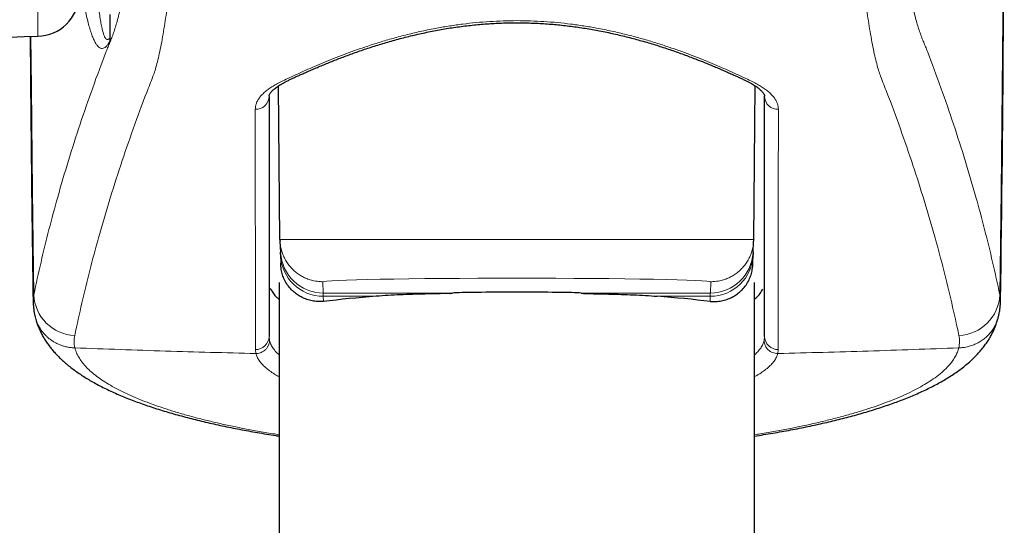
# Model space of a CAD drawing. Header units: millimetres. Extents: x 8 to 1132, y 12 to 2282.
# Tile 44 of 54: x 608 to 645, y 1904 to 1923. Entities that reach past the tile are written whole.
import ezdxf

# ---------------------------------------------------------------- set-up
doc = ezdxf.new("R2010")
doc.units = ezdxf.units.MM

msp = doc.modelspace()

# ---------------------------------------------------------------- linework, layer by layer
at = {"color": 8, "linetype": 'Continuous', "lineweight": 0}
for p, q in [((609.079, 1922.272), (609.079, 1954.365)), ((636.286, 1920.021), (636.284, 1920.042)), ((619.766, 1912.657), (619.744, 1913.08)), ((634.257, 1912.657), (634.279, 1913.08)), ((624.602, 1912.657), (619.766, 1912.657)), ((619.768, 1912.536), (621.752, 1912.536)), ((619.771, 1912.34), (619.768, 1912.536)), ((629.42, 1912.657), (634.257, 1912.657)), ((634.255, 1912.536), (632.27, 1912.536)), ((634.252, 1912.34), (634.255, 1912.536)), ((617.736, 1911.026), (617.754, 1910.876)), ((636.269, 1910.876), (636.286, 1911.026)), ((610.468, 1910.601), (610.468, 1910.604)), ((617.243, 1910.391), (617.224, 1910.541)), ((636.798, 1910.541), (636.78, 1910.391)), ((643.554, 1910.601), (643.555, 1910.604))]:
    msp.add_line(p, q, dxfattribs=at)
at = {"color": 7, "linetype": 'Continuous', "lineweight": 30}
for p, q in [((611.781, 1923.083), (611.781, 1922.154)), ((618.144, 1914.666), (618.094, 1920.418)), ((635.879, 1914.666), (635.929, 1920.418)), ((636.286, 1920.021), (636.286, 1920.023)), ((618.146, 1914.598), (618.168, 1914.175)), ((635.855, 1914.175), (635.877, 1914.598)), ((618.168, 1914.102), (618.168, 1914.094)), ((618.168, 1914.094), (618.173, 1913.772)), ((635.85, 1913.772), (635.854, 1914.094)), ((635.855, 1914.102), (635.854, 1914.094)), ((618.111, 1913.048), (618.111, 1651.291)), ((635.911, 1651.291), (635.911, 1913.048)), ((608.977, 1911.788), (608.979, 1911.781))]:
    msp.add_line(p, q, dxfattribs=at)
at = {"color": 8, "linetype": 'Continuous', "lineweight": 0, "flags": 128}
for points in [[(645.007, 1955.212), (645.074, 1951.338), (645.129, 1947.464), (645.173, 1943.59), (645.205, 1939.715), (645.225, 1935.841), (645.233, 1931.966), (645.229, 1928.091), (645.213, 1924.217), (645.185, 1920.342), (645.145, 1916.468), (645.094, 1912.594)], [(608.822, 1922.264), (608.838, 1920.342), (608.877, 1916.468), (608.929, 1912.594)]]:
    msp.add_lwpolyline(points, dxfattribs=at)
at = {"color": 7, "linetype": 'Continuous', "lineweight": 30}
for centre, radius, start, end in [((-614.884, 1931.319), 1260.145, 359.138071, 1.086717), ((609.031, 1923.871), 1.6, 271.7303, 357), ((593.981, 2422.044), 500, 270.78721, 271.73032), ((1868.906, 1931.319), 1260.145, 180.411721, 180.861929)]:
    msp.add_arc(centre, radius, start, end, dxfattribs=at)
at = {"color": 8, "linetype": 'Continuous', "lineweight": 0}
for centre, radius, start, end in [((617.242, 1920.03), 0.494, 267.3502, 358.9863), ((636.78, 1920.03), 0.494, 181.0137, 272.6498), ((619.766, 1914.257), 1.6, 182.9352, 270.0052), ((634.257, 1914.257), 1.6, 269.9948, 357.0648), ((619.758, 1914.126), 1.59, 181.1416, 270.3493), ((634.264, 1914.126), 1.59, 269.6507, 358.8584), ((610.526, 1912.664), 1.598, 182.5198, 267.6661), ((643.497, 1912.664), 1.598, 272.3339, 357.4802), ((617.243, 1911.034), 0.493, 267.7941, 359.0927), ((636.779, 1911.034), 0.493, 180.9073, 272.2059)]:
    msp.add_arc(centre, radius, start, end, dxfattribs=at)
at = {"color": 7, "linetype": 'Continuous', "lineweight": 30}
for centre, major_axis, ratio, start_param, end_param in [((618.266, 1902.644), (-0.101, 11.6), 0.000761, 6.126337, 6.18873), ((635.756, 1902.644), (0.101, 11.6), 0.000761, 0.094455, 0.156848), ((627.011, 1912.643), (2.528, 0), 0.017992, 0.308531, 2.833061), ((627.011, 1910.794), (12.021, 0), 0.161127, 2.023612, 2.217236), ((627.011, 1910.794), (12.021, 0), 0.161127, 0.924357, 1.117981)]:
    msp.add_ellipse(centre, major_axis=major_axis, ratio=ratio, start_param=start_param, end_param=end_param, dxfattribs=at)
at = {"color": 8, "linetype": 'Continuous', "lineweight": 0}
for centre, major_axis, ratio, start_param, end_param in [((627.011, 1913.079), (7.268, 0), 0.017992, 0.00826, 3.133333), ((619.866, 1902.658), (-0.101, 10), 0.000882, 6.126335, 6.265283), ((634.156, 1902.658), (0.101, 10), 0.000882, 0.017902, 0.15685)]:
    msp.add_ellipse(centre, major_axis=major_axis, ratio=ratio, start_param=start_param, end_param=end_param, dxfattribs=at)
for points, knots in [([(610.46, 1911.067), (610.548, 1911.473), (610.724, 1912.285), (611.022, 1913.503), (611.36, 1914.769), (611.745, 1916.083), (612.178, 1917.446), (612.648, 1918.804), (613.055, 1919.924), (613.341, 1920.629), (613.469, 1920.985), (613.539, 1921.24), (613.61, 1921.533), (613.681, 1921.867), (613.752, 1922.24), (613.818, 1922.632), (613.881, 1923.039), (613.939, 1923.454), (613.996, 1923.895), (614.053, 1924.365), (614.108, 1924.865), (614.162, 1925.395), (614.214, 1925.948), (614.264, 1926.518), (614.311, 1927.104), (614.355, 1927.705), (614.398, 1928.324), (614.438, 1928.967), (614.477, 1929.633), (614.513, 1930.321), (614.547, 1931.025), (614.577, 1931.733), (614.605, 1932.446), (614.63, 1933.16), (614.652, 1933.883), (614.671, 1934.622), (614.688, 1935.374), (614.702, 1936.138), (614.713, 1936.907), (614.721, 1937.67), (614.726, 1938.426), (614.728, 1939.174), (614.727, 1939.92), (614.723, 1940.67), (614.717, 1941.424), (614.707, 1942.179), (614.694, 1942.927), (614.679, 1943.66), (614.661, 1944.375), (614.64, 1945.074), (614.617, 1945.761), (614.591, 1946.441), (614.561, 1947.114), (614.529, 1947.776), (614.495, 1948.422), (614.458, 1949.044), (614.419, 1949.641), (614.379, 1950.214), (614.336, 1950.767), (614.291, 1951.304), (614.243, 1951.822), (614.193, 1952.32), (614.14, 1952.794), (614.087, 1953.237), (614.032, 1953.651), (613.976, 1954.035), (613.919, 1954.393), (613.86, 1954.726), (613.799, 1955.032), (613.736, 1955.311), (613.672, 1955.559), (613.609, 1955.771), (613.546, 1955.95), (613.485, 1956.096), (613.422, 1956.214), (613.359, 1956.302), (613.296, 1956.364), (613.254, 1956.381), (613.233, 1956.389)], [0, 0, 0, 0, 0.054626, 0.109253, 0.163879, 0.225108, 0.286339, 0.347569, 0.408799, 0.436036, 0.44514, 0.454249, 0.463352, 0.472633, 0.48192, 0.491202, 0.499361, 0.507528, 0.515694, 0.523854, 0.532249, 0.540652, 0.549055, 0.55745, 0.565614, 0.573784, 0.581954, 0.590118, 0.598521, 0.606932, 0.615343, 0.623746, 0.631865, 0.639991, 0.648117, 0.656235, 0.664592, 0.672956, 0.68132, 0.689676, 0.697764, 0.705859, 0.713953, 0.722041, 0.730364, 0.738694, 0.747025, 0.755348, 0.763427, 0.771513, 0.779599, 0.787677, 0.79599, 0.80431, 0.812631, 0.820943, 0.829037, 0.837137, 0.845238, 0.853331, 0.861657, 0.869991, 0.878324, 0.88665, 0.894785, 0.902927, 0.911069, 0.919204, 0.927573, 0.93595, 0.944327, 0.952697, 0.96057, 0.968456, 0.976349, 0.984241, 0.992127, 1, 1, 1, 1]), ([(643.562, 1911.067), (643.475, 1911.473), (643.299, 1912.285), (643, 1913.503), (642.662, 1914.769), (642.278, 1916.083), (641.845, 1917.446), (641.375, 1918.804), (640.967, 1919.924), (640.681, 1920.629), (640.553, 1920.985), (640.483, 1921.24), (640.413, 1921.533), (640.341, 1921.867), (640.271, 1922.24), (640.204, 1922.632), (640.142, 1923.039), (640.083, 1923.454), (640.026, 1923.895), (639.97, 1924.365), (639.915, 1924.865), (639.861, 1925.395), (639.809, 1925.948), (639.759, 1926.518), (639.712, 1927.104), (639.667, 1927.705), (639.625, 1928.324), (639.584, 1928.967), (639.546, 1929.633), (639.51, 1930.321), (639.476, 1931.025), (639.445, 1931.733), (639.418, 1932.446), (639.393, 1933.16), (639.371, 1933.883), (639.352, 1934.622), (639.335, 1935.374), (639.321, 1936.138), (639.31, 1936.907), (639.302, 1937.67), (639.297, 1938.426), (639.295, 1939.174), (639.296, 1939.92), (639.299, 1940.67), (639.306, 1941.424), (639.316, 1942.179), (639.329, 1942.927), (639.344, 1943.66), (639.362, 1944.375), (639.383, 1945.074), (639.406, 1945.761), (639.432, 1946.441), (639.461, 1947.114), (639.493, 1947.776), (639.528, 1948.422), (639.565, 1949.044), (639.603, 1949.641), (639.644, 1950.214), (639.687, 1950.767), (639.732, 1951.304), (639.78, 1951.822), (639.83, 1952.32), (639.882, 1952.794), (639.936, 1953.237), (639.991, 1953.651), (640.047, 1954.035), (640.104, 1954.393), (640.163, 1954.726), (640.224, 1955.032), (640.287, 1955.311), (640.35, 1955.559), (640.414, 1955.771), (640.476, 1955.95), (640.538, 1956.096), (640.601, 1956.214), (640.663, 1956.302), (640.726, 1956.364), (640.769, 1956.381), (640.79, 1956.389)], [0, 0, 0, 0, 0.054626, 0.109253, 0.163879, 0.225108, 0.286339, 0.347569, 0.408799, 0.436036, 0.44514, 0.454249, 0.463352, 0.472633, 0.48192, 0.491202, 0.499361, 0.507528, 0.515694, 0.523854, 0.532249, 0.540652, 0.549055, 0.55745, 0.565614, 0.573784, 0.581954, 0.590118, 0.598521, 0.606932, 0.615343, 0.623746, 0.631865, 0.639991, 0.648117, 0.656235, 0.664592, 0.672956, 0.68132, 0.689676, 0.697764, 0.705859, 0.713953, 0.722041, 0.730364, 0.738694, 0.747025, 0.755348, 0.763427, 0.771513, 0.779599, 0.787677, 0.79599, 0.80431, 0.812631, 0.820943, 0.829037, 0.837137, 0.845238, 0.853331, 0.861657, 0.869991, 0.878324, 0.88665, 0.894785, 0.902927, 0.911069, 0.919204, 0.927573, 0.93595, 0.944327, 0.952697, 0.96057, 0.968456, 0.976349, 0.984241, 0.992127, 1, 1, 1, 1]), ([(611.723, 1954.819), (611.748, 1954.809), (611.798, 1954.789), (611.873, 1954.71), (611.947, 1954.598), (612.021, 1954.449), (612.091, 1954.272), (612.157, 1954.071), (612.219, 1953.853), (612.281, 1953.608), (612.342, 1953.333), (612.402, 1953.029), (612.462, 1952.696), (612.52, 1952.336), (612.575, 1951.955), (612.629, 1951.555), (612.68, 1951.136), (612.73, 1950.695), (612.778, 1950.229), (612.824, 1949.737), (612.869, 1949.219), (612.911, 1948.682), (612.951, 1948.131), (612.988, 1947.569), (613.022, 1946.997), (613.054, 1946.41), (613.083, 1945.804), (613.11, 1945.178), (613.135, 1944.533), (613.157, 1943.877), (613.175, 1943.217), (613.191, 1942.555), (613.204, 1941.892), (613.213, 1941.222), (613.221, 1940.541), (613.225, 1939.85), (613.226, 1939.148), (613.224, 1938.446), (613.219, 1937.749), (613.211, 1937.059), (613.2, 1936.377), (613.187, 1935.698), (613.17, 1935.017), (613.151, 1934.336), (613.128, 1933.656), (613.103, 1932.984), (613.074, 1932.327), (613.044, 1931.686), (613.011, 1931.062), (612.975, 1930.45), (612.937, 1929.846), (612.896, 1929.252), (612.852, 1928.669), (612.806, 1928.104), (612.758, 1927.564), (612.708, 1927.048), (612.658, 1926.556), (612.605, 1926.085), (612.55, 1925.63), (612.493, 1925.195), (612.434, 1924.779), (612.373, 1924.388), (612.311, 1924.023), (612.248, 1923.685), (612.184, 1923.374), (612.118, 1923.089), (612.052, 1922.833), (611.985, 1922.604), (611.917, 1922.402), (611.847, 1922.216), (611.778, 1922.044), (611.71, 1921.876), (611.488, 1921.316), (611.129, 1920.339), (610.657, 1918.98), (610.22, 1917.615), (609.834, 1916.3), (609.494, 1915.032), (609.193, 1913.813), (609.017, 1913), (608.929, 1912.594)], [0, 0, 0, 0, 0.008926, 0.017868, 0.026814, 0.035755, 0.044682, 0.052496, 0.060317, 0.068138, 0.075953, 0.083992, 0.092039, 0.100085, 0.108125, 0.115897, 0.123676, 0.131455, 0.139227, 0.147223, 0.155227, 0.16323, 0.171226, 0.178982, 0.186744, 0.194506, 0.202262, 0.210242, 0.21823, 0.226218, 0.234198, 0.241961, 0.249731, 0.257501, 0.265263, 0.273253, 0.28125, 0.289247, 0.297236, 0.30503, 0.312829, 0.320629, 0.328422, 0.336444, 0.344474, 0.352503, 0.360525, 0.368363, 0.376208, 0.384053, 0.391891, 0.39996, 0.408036, 0.416112, 0.42418, 0.432019, 0.439865, 0.44771, 0.455549, 0.463615, 0.471687, 0.47976, 0.487825, 0.495873, 0.503932, 0.511995, 0.520054, 0.528102, 0.536389, 0.544679, 0.552972, 0.561268, 0.56956, 0.634031, 0.698503, 0.762975, 0.827446, 0.884964, 0.942482, 1, 1, 1, 1]), ([(642.307, 1954.821), (642.281, 1954.812), (642.23, 1954.793), (642.154, 1954.716), (642.078, 1954.603), (642.003, 1954.452), (641.932, 1954.273), (641.866, 1954.071), (641.803, 1953.853), (641.742, 1953.608), (641.681, 1953.333), (641.621, 1953.029), (641.561, 1952.696), (641.503, 1952.336), (641.447, 1951.955), (641.394, 1951.555), (641.342, 1951.136), (641.293, 1950.695), (641.245, 1950.229), (641.198, 1949.737), (641.154, 1949.219), (641.111, 1948.682), (641.072, 1948.131), (641.035, 1947.569), (641.001, 1946.997), (640.969, 1946.41), (640.939, 1945.804), (640.912, 1945.178), (640.888, 1944.533), (640.866, 1943.877), (640.847, 1943.217), (640.832, 1942.555), (640.819, 1941.892), (640.809, 1941.222), (640.802, 1940.541), (640.798, 1939.85), (640.797, 1939.148), (640.799, 1938.446), (640.804, 1937.749), (640.812, 1937.059), (640.822, 1936.377), (640.836, 1935.698), (640.852, 1935.017), (640.872, 1934.336), (640.895, 1933.656), (640.92, 1932.984), (640.948, 1932.327), (640.979, 1931.686), (641.012, 1931.062), (641.047, 1930.45), (641.086, 1929.846), (641.127, 1929.252), (641.17, 1928.669), (641.217, 1928.104), (641.265, 1927.564), (641.314, 1927.048), (641.365, 1926.556), (641.418, 1926.085), (641.473, 1925.63), (641.53, 1925.195), (641.589, 1924.779), (641.65, 1924.388), (641.712, 1924.023), (641.775, 1923.685), (641.839, 1923.374), (641.904, 1923.089), (641.97, 1922.833), (642.038, 1922.604), (642.106, 1922.402), (642.175, 1922.216), (642.244, 1922.044), (642.313, 1921.876), (642.535, 1921.316), (642.894, 1920.339), (643.366, 1918.98), (643.802, 1917.615), (644.189, 1916.3), (644.529, 1915.032), (644.829, 1913.813), (645.006, 1913), (645.094, 1912.594)], [0, 0, 0, 0, 0.00908, 0.018176, 0.027277, 0.036373, 0.045454, 0.053262, 0.061077, 0.068891, 0.076699, 0.084732, 0.092772, 0.100813, 0.108846, 0.116612, 0.124384, 0.132157, 0.139923, 0.147913, 0.155909, 0.163906, 0.171896, 0.179645, 0.187401, 0.195157, 0.202906, 0.21088, 0.218862, 0.226843, 0.234817, 0.242574, 0.250337, 0.2581, 0.265857, 0.27384, 0.28183, 0.289821, 0.297804, 0.305591, 0.313385, 0.321178, 0.328965, 0.336981, 0.345003, 0.353026, 0.361042, 0.368874, 0.376712, 0.384551, 0.392383, 0.400445, 0.408514, 0.416584, 0.424646, 0.432478, 0.440317, 0.448157, 0.455989, 0.464048, 0.472114, 0.48018, 0.488239, 0.49628, 0.504333, 0.512389, 0.520442, 0.528483, 0.536764, 0.545047, 0.553334, 0.561622, 0.569908, 0.634327, 0.698746, 0.763166, 0.827585, 0.885056, 0.942528, 1, 1, 1, 1]), ([(611.779, 1922.09), (611.754, 1922.047), (611.705, 1921.961), (611.633, 1921.879), (611.564, 1921.829), (611.498, 1921.81), (611.432, 1921.82), (611.365, 1921.859), (611.299, 1921.928), (611.233, 1922.029), (611.167, 1922.159), (611.103, 1922.317), (611.041, 1922.503), (610.98, 1922.714), (610.921, 1922.953), (610.862, 1923.221), (610.804, 1923.519), (610.747, 1923.848), (610.699, 1924.148), (610.672, 1924.349), (610.662, 1924.421)], [0, 0, 0, 0, 0.061876, 0.123753, 0.179251, 0.234798, 0.290344, 0.345843, 0.402953, 0.460115, 0.517277, 0.574387, 0.629873, 0.685408, 0.740942, 0.796429, 0.853535, 0.910694, 0.967853, 1, 1, 1, 1]), ([(611.779, 1922.09), (611.779, 1922.092), (611.779, 1922.097), (611.779, 1922.105), (611.779, 1922.113), (611.779, 1922.122), (611.778, 1922.133), (611.776, 1922.15), (611.772, 1922.16), (611.764, 1922.171), (611.746, 1922.169), (611.717, 1922.156), (611.68, 1922.143), (611.642, 1922.16), (611.602, 1922.208), (611.562, 1922.289), (611.523, 1922.405), (611.484, 1922.561), (611.445, 1922.754), (611.407, 1922.984), (611.372, 1923.237), (611.34, 1923.505), (611.31, 1923.78), (611.291, 1923.985), (611.281, 1924.087)], [0, 0, 0, 0, 0.000549, 0.001329, 0.002114, 0.002921, 0.004793, 0.008055, 0.017224, 0.02644, 0.055972, 0.123875, 0.191773, 0.26831, 0.344908, 0.421489, 0.498003, 0.57533, 0.652741, 0.730148, 0.807469, 0.871638, 0.935832, 1, 1, 1, 1]), ([(618.25, 1920.598), (618.25, 1920.598), (618.333, 1920.638), (618.507, 1920.722), (618.794, 1920.856), (619.103, 1920.996), (619.433, 1921.14), (619.78, 1921.287), (620.15, 1921.438), (620.54, 1921.589), (620.949, 1921.739), (621.39, 1921.892), (621.865, 1922.045), (622.376, 1922.195), (622.907, 1922.337), (623.455, 1922.465), (623.988, 1922.573), (624.501, 1922.661), (624.992, 1922.73), (625.491, 1922.785), (625.996, 1922.825), (626.503, 1922.85), (627.011, 1922.859), (627.52, 1922.85), (628.027, 1922.825), (628.531, 1922.785), (629.03, 1922.73), (629.521, 1922.661), (630.035, 1922.573), (630.567, 1922.465), (631.116, 1922.337), (631.646, 1922.195), (632.157, 1922.045), (632.633, 1921.892), (633.074, 1921.739), (633.483, 1921.589), (633.873, 1921.438), (634.242, 1921.287), (634.59, 1921.14), (634.919, 1920.996), (635.228, 1920.856), (635.516, 1920.722), (635.69, 1920.638), (635.772, 1920.598), (635.772, 1920.598)], [0, 0, 0, 0, 0.0000027, 0.0257974, 0.0516133, 0.0774095, 0.1022916, 0.1272426, 0.1522286, 0.1772142, 0.2021645, 0.2270461, 0.2542999, 0.2816355, 0.3089906, 0.3363102, 0.3635505, 0.3862283, 0.40899, 0.4317896, 0.4545833, 0.4773314, 0.5, 0.5226686, 0.5454167, 0.5682104, 0.59101, 0.6137717, 0.6364495, 0.6636898, 0.6910094, 0.7183645, 0.7457001, 0.7729539, 0.7978355, 0.8227858, 0.8477714, 0.8727574, 0.8977084, 0.9225905, 0.9483867, 0.9742026, 0.9999973, 1, 1, 1, 1]), ([(617.22, 1919.536), (617.222, 1919.574), (617.226, 1919.65), (617.258, 1919.762), (617.31, 1919.873), (617.384, 1919.984), (617.48, 1920.094), (617.596, 1920.201), (617.73, 1920.305), (617.883, 1920.405), (618.055, 1920.503), (618.183, 1920.567), (618.25, 1920.598), (618.25, 1920.598)], [0, 0, 0, 0, 0.100003, 0.200056, 0.300058, 0.401949, 0.503893, 0.605783, 0.703934, 0.802084, 0.901036, 0.999987, 1, 1, 1, 1]), ([(635.772, 1920.598), (635.772, 1920.598), (635.839, 1920.567), (635.966, 1920.504), (636.138, 1920.406), (636.291, 1920.305), (636.426, 1920.202), (636.541, 1920.096), (636.635, 1919.988), (636.71, 1919.878), (636.763, 1919.766), (636.797, 1919.652), (636.801, 1919.575), (636.803, 1919.536)], [0, 0, 0, 0, 0.000013, 0.098162, 0.196311, 0.295264, 0.394217, 0.494215, 0.594266, 0.694265, 0.796158, 0.898106, 1, 1, 1, 1]), ([(617.224, 1910.541), (617.224, 1912.248), (617.223, 1915.241), (617.221, 1918.245), (617.22, 1919.536)], [0, 0, 0, 0, 0.5702987, 1, 1, 1, 1]), ([(636.803, 1919.536), (636.802, 1918.245), (636.8, 1915.241), (636.799, 1912.248), (636.798, 1910.541)], [0, 0, 0, 0, 0.4297013, 1, 1, 1, 1]), ([(618.144, 1914.665), (618.148, 1914.665), (618.156, 1914.664), (618.202, 1914.664), (618.274, 1914.663), (618.376, 1914.663), (618.507, 1914.662), (618.664, 1914.662), (618.846, 1914.662), (619.052, 1914.661), (619.284, 1914.661), (619.544, 1914.66), (619.831, 1914.66), (620.138, 1914.659), (620.464, 1914.659), (620.806, 1914.659), (621.172, 1914.658), (621.56, 1914.658), (621.969, 1914.658), (622.39, 1914.658), (622.822, 1914.657), (623.262, 1914.657), (623.718, 1914.657), (624.188, 1914.657), (624.673, 1914.657), (625.16, 1914.657), (625.648, 1914.656), (626.134, 1914.656), (626.629, 1914.656), (627.129, 1914.656), (627.633, 1914.656), (628.131, 1914.656), (628.62, 1914.657), (629.099, 1914.657), (629.576, 1914.657), (630.05, 1914.657), (630.518, 1914.657), (630.971, 1914.657), (631.407, 1914.657), (631.825, 1914.658), (632.233, 1914.658), (632.628, 1914.658), (633.009, 1914.659), (633.367, 1914.659), (633.702, 1914.659), (634.014, 1914.66), (634.307, 1914.66), (634.58, 1914.66), (634.831, 1914.661), (635.055, 1914.661), (635.251, 1914.662), (635.421, 1914.662), (635.566, 1914.663), (635.685, 1914.663), (635.778, 1914.664), (635.837, 1914.664), (635.87, 1914.664), (635.876, 1914.665), (635.879, 1914.665)], [0, 0, 0, 0, 0.0178195, 0.0356528, 0.0534723, 0.0718097, 0.090162, 0.1084993, 0.1263191, 0.1441527, 0.1619725, 0.1803125, 0.1986676, 0.2170075, 0.234781, 0.2525681, 0.2703415, 0.2886348, 0.3069431, 0.3252364, 0.3429465, 0.3606703, 0.3783804, 0.3966082, 0.4148511, 0.433079, 0.4507315, 0.4683976, 0.4860501, 0.504217, 0.5223987, 0.5405656, 0.5581914, 0.5758309, 0.5934567, 0.6115938, 0.6297455, 0.6478826, 0.6655241, 0.6831791, 0.7008207, 0.7189718, 0.7371375, 0.7552886, 0.7729812, 0.7906873, 0.8083798, 0.8265826, 0.8448, 0.8630028, 0.8807596, 0.89853, 0.9162868, 0.9345565, 0.9528409, 0.9711106, 0.9855407, 1, 1, 1, 1]), ([(618.148, 1914.599), (618.15, 1914.561), (618.155, 1914.463), (618.185, 1914.308), (618.236, 1914.135), (618.307, 1913.969), (618.396, 1913.813), (618.502, 1913.667), (618.623, 1913.534), (618.759, 1913.415), (618.907, 1913.313), (619.066, 1913.228), (619.233, 1913.161), (619.431, 1913.106), (619.603, 1913.083), (619.716, 1913.081), (619.744, 1913.08)], [0, 0, 0, 0, 0.046558, 0.120718, 0.194642, 0.268566, 0.342726, 0.416651, 0.490575, 0.564735, 0.638659, 0.712585, 0.786745, 0.86067, 0.965533, 1, 1, 1, 1]), ([(635.874, 1914.599), (635.872, 1914.561), (635.868, 1914.463), (635.838, 1914.308), (635.787, 1914.135), (635.716, 1913.969), (635.627, 1913.813), (635.521, 1913.667), (635.399, 1913.534), (635.264, 1913.415), (635.116, 1913.313), (634.957, 1913.228), (634.789, 1913.161), (634.592, 1913.106), (634.419, 1913.083), (634.307, 1913.081), (634.279, 1913.08)], [0, 0, 0, 0, 0.046558, 0.120718, 0.194642, 0.268566, 0.342726, 0.416651, 0.490575, 0.564735, 0.638659, 0.712585, 0.786745, 0.86067, 0.965533, 1, 1, 1, 1]), ([(608.929, 1912.594), (608.921, 1912.555), (608.906, 1912.478), (608.905, 1912.401), (608.904, 1912.362)], [0, 0, 0, 0, 0.500462, 1, 1, 1, 1]), ([(645.094, 1912.594), (645.102, 1912.555), (645.117, 1912.478), (645.118, 1912.401), (645.119, 1912.362)], [0, 0, 0, 0, 0.500457, 1, 1, 1, 1]), ([(608.979, 1911.781), (608.983, 1911.762), (608.996, 1911.702), (609.03, 1911.601), (609.081, 1911.48), (609.143, 1911.364), (609.215, 1911.255), (609.295, 1911.152), (609.385, 1911.055), (609.483, 1910.966), (609.588, 1910.886), (609.7, 1910.815), (609.818, 1910.753), (609.942, 1910.701), (610.069, 1910.659), (610.198, 1910.629), (610.332, 1910.608), (610.423, 1910.603), (610.468, 1910.601)], [0, 0, 0, 0, 0.027992, 0.091804, 0.157469, 0.223135, 0.286947, 0.350759, 0.416424, 0.48209, 0.545902, 0.609714, 0.675379, 0.741045, 0.804857, 0.868669, 0.934334, 1, 1, 1, 1]), ([(645.045, 1911.788), (645.037, 1911.752), (645.016, 1911.66), (644.959, 1911.518), (644.88, 1911.362), (644.782, 1911.217), (644.668, 1911.084), (644.539, 1910.964), (644.397, 1910.859), (644.243, 1910.77), (644.08, 1910.699), (643.909, 1910.646), (643.734, 1910.611), (643.614, 1910.605), (643.554, 1910.601)], [0, 0, 0, 0, 0.053773, 0.139968, 0.225889, 0.31181, 0.398005, 0.483926, 0.569847, 0.656042, 0.741963, 0.827884, 0.914079, 1, 1, 1, 1]), ([(610.468, 1910.604), (610.46, 1910.642), (610.444, 1910.72), (610.437, 1910.836), (610.44, 1910.952), (610.454, 1911.029), (610.46, 1911.067)], [0, 0, 0, 0, 0.2496286, 0.4992572, 0.7496286, 1, 1, 1, 1]), ([(617.243, 1910.391), (617.269, 1910.392), (617.322, 1910.394), (617.404, 1910.413), (617.488, 1910.448), (617.568, 1910.499), (617.641, 1910.57), (617.701, 1910.658), (617.744, 1910.762), (617.75, 1910.838), (617.754, 1910.876)], [0, 0, 0, 0, 0.098439, 0.204475, 0.318105, 0.439324, 0.568128, 0.704512, 0.848471, 1, 1, 1, 1]), ([(617.754, 1910.876), (617.77, 1910.824), (617.801, 1910.718), (617.901, 1910.562), (618.003, 1910.436), (618.086, 1910.364), (618.111, 1910.342)], [0, 0, 0, 0, 0.291005, 0.582877, 0.875032, 1, 1, 1, 1]), ([(635.911, 1910.34), (635.953, 1910.379), (636.043, 1910.463), (636.145, 1910.596), (636.227, 1910.736), (636.255, 1910.83), (636.269, 1910.876)], [0, 0, 0, 0, 0.222623, 0.482294, 0.741555, 1, 1, 1, 1]), ([(643.555, 1910.604), (643.563, 1910.642), (643.579, 1910.72), (643.586, 1910.836), (643.583, 1910.952), (643.569, 1911.029), (643.562, 1911.067)], [0, 0, 0, 0, 0.249629, 0.499257, 0.749629, 1, 1, 1, 1]), ([(610.468, 1910.601), (610.478, 1910.565), (610.498, 1910.492), (610.55, 1910.362), (610.63, 1910.211), (610.75, 1910.041), (610.898, 1909.872), (611.076, 1909.703), (611.284, 1909.534), (611.523, 1909.367), (611.79, 1909.201), (612.081, 1909.042), (612.392, 1908.889), (612.722, 1908.742), (613.076, 1908.598), (613.456, 1908.457), (613.864, 1908.318), (614.3, 1908.182), (614.758, 1908.051), (615.233, 1907.926), (615.725, 1907.807), (616.231, 1907.695), (616.756, 1907.587), (617.304, 1907.484), (617.756, 1907.405), (618.033, 1907.362), (618.111, 1907.35)], [0, 0, 0, 0, 0.028054, 0.056127, 0.10052, 0.14495, 0.18938, 0.233773, 0.279392, 0.32505, 0.370709, 0.416327, 0.459465, 0.502637, 0.54581, 0.588947, 0.633259, 0.677609, 0.721958, 0.766269, 0.809254, 0.852274, 0.895294, 0.938278, 0.982495, 1, 1, 1, 1]), ([(635.911, 1907.349), (635.985, 1907.361), (636.255, 1907.403), (636.703, 1907.481), (637.256, 1907.585), (637.794, 1907.695), (638.317, 1907.812), (638.825, 1907.935), (639.31, 1908.063), (639.768, 1908.196), (640.198, 1908.331), (640.601, 1908.469), (640.981, 1908.611), (641.34, 1908.758), (641.676, 1908.91), (641.99, 1909.067), (642.276, 1909.227), (642.55, 1909.399), (642.804, 1909.583), (643.034, 1909.78), (643.209, 1909.964), (643.341, 1910.134), (643.436, 1910.289), (643.51, 1910.445), (643.54, 1910.549), (643.554, 1910.601)], [0, 0, 0, 0, 0.016461, 0.060141, 0.103821, 0.147463, 0.192388, 0.237355, 0.282321, 0.327247, 0.370883, 0.414554, 0.458226, 0.501862, 0.546705, 0.591586, 0.636468, 0.681312, 0.733851, 0.78642, 0.83896, 0.879206, 0.91948, 0.959753, 1, 1, 1, 1]), ([(618.111, 1909.524), (618.054, 1909.556), (617.923, 1909.628), (617.753, 1909.744), (617.594, 1909.87), (617.463, 1909.999), (617.36, 1910.129), (617.283, 1910.26), (617.256, 1910.348), (617.243, 1910.391)], [0, 0, 0, 0, 0.116983, 0.263811, 0.411043, 0.558483, 0.705926, 0.853166, 1, 1, 1, 1]), ([(636.78, 1910.391), (636.765, 1910.344), (636.736, 1910.25), (636.65, 1910.11), (636.535, 1909.971), (636.387, 1909.834), (636.207, 1909.699), (636.048, 1909.596), (635.939, 1909.539), (635.911, 1909.524)], [0, 0, 0, 0, 0.1573255, 0.3151512, 0.4732273, 0.6312983, 0.7891123, 0.9464301, 1, 1, 1, 1])]:
    msp.add_open_spline(points, degree=3, knots=knots, dxfattribs=at)
at = {"color": 7, "linetype": 'Continuous', "lineweight": 30}
for points, knots in [([(617.737, 1920.022), (617.737, 1920.028), (617.737, 1920.039), (617.741, 1920.056), (617.749, 1920.079), (617.762, 1920.107), (617.782, 1920.14), (617.809, 1920.176), (617.845, 1920.217), (617.888, 1920.26), (617.941, 1920.306), (618.002, 1920.355), (618.068, 1920.402), (618.139, 1920.448), (618.218, 1920.495), (618.307, 1920.543), (618.405, 1920.594), (618.513, 1920.647), (618.63, 1920.703), (618.757, 1920.761), (618.893, 1920.822), (619.039, 1920.887), (619.194, 1920.956), (619.363, 1921.03), (619.545, 1921.107), (619.734, 1921.187), (619.932, 1921.268), (620.137, 1921.35), (620.348, 1921.433), (620.565, 1921.515), (620.788, 1921.598), (621.018, 1921.68), (621.254, 1921.763), (621.496, 1921.843), (621.743, 1921.923), (621.993, 1922), (622.248, 1922.075), (622.507, 1922.148), (622.769, 1922.217), (623.033, 1922.284), (623.3, 1922.347), (623.568, 1922.406), (623.839, 1922.461), (624.111, 1922.512), (624.383, 1922.56), (624.656, 1922.602), (624.929, 1922.64), (625.203, 1922.673), (625.478, 1922.702), (625.752, 1922.726), (626.027, 1922.746), (626.301, 1922.761), (626.576, 1922.771), (626.852, 1922.776), (627.128, 1922.776), (627.403, 1922.772), (627.676, 1922.763), (627.949, 1922.749), (628.221, 1922.73), (628.493, 1922.707), (628.764, 1922.68), (629.035, 1922.647), (629.306, 1922.611), (629.577, 1922.57), (629.846, 1922.524), (630.114, 1922.475), (630.381, 1922.421), (630.647, 1922.364), (630.911, 1922.303), (631.172, 1922.238), (631.431, 1922.171), (631.686, 1922.1), (631.938, 1922.027), (632.188, 1921.952), (632.434, 1921.873), (632.676, 1921.794), (632.914, 1921.712), (633.146, 1921.63), (633.372, 1921.547), (633.592, 1921.465), (633.805, 1921.382), (634.013, 1921.3), (634.214, 1921.218), (634.407, 1921.137), (634.593, 1921.058), (634.772, 1920.981), (634.942, 1920.906), (635.097, 1920.837), (635.239, 1920.773), (635.367, 1920.715), (635.489, 1920.658), (635.6, 1920.603), (635.702, 1920.551), (635.793, 1920.501), (635.875, 1920.453), (635.947, 1920.407), (636.013, 1920.361), (636.073, 1920.314), (636.126, 1920.268), (636.171, 1920.224), (636.207, 1920.183), (636.236, 1920.146), (636.256, 1920.114), (636.271, 1920.086), (636.28, 1920.063), (636.284, 1920.043), (636.286, 1920.031), (636.286, 1920.023), (636.286, 1920.022)], [0, 0, 0, 0, 0.011845, 0.022631, 0.032718, 0.04322, 0.052297, 0.061918, 0.071159, 0.080212, 0.089197, 0.098182, 0.107195, 0.115059, 0.123367, 0.131738, 0.140208, 0.1488, 0.157519, 0.166361, 0.175315, 0.184358, 0.193559, 0.203573, 0.213675, 0.223847, 0.234064, 0.244298, 0.254516, 0.264685, 0.274782, 0.285024, 0.295229, 0.305392, 0.31551, 0.32558, 0.335599, 0.345564, 0.355485, 0.365251, 0.374966, 0.384619, 0.394197, 0.403692, 0.413094, 0.422397, 0.431576, 0.440762, 0.449866, 0.458906, 0.467899, 0.476863, 0.485814, 0.49477, 0.503734, 0.512649, 0.52154, 0.530433, 0.539341, 0.548281, 0.557268, 0.56632, 0.575453, 0.584676, 0.59391, 0.603224, 0.612639, 0.622145, 0.631733, 0.641387, 0.651095, 0.660846, 0.670678, 0.680616, 0.69065, 0.700758, 0.710916, 0.721098, 0.731274, 0.741422, 0.751629, 0.76186, 0.772103, 0.782342, 0.792557, 0.802736, 0.812866, 0.822956, 0.831519, 0.840515, 0.849408, 0.858187, 0.866845, 0.875387, 0.883829, 0.892202, 0.900576, 0.90918, 0.918262, 0.927331, 0.936403, 0.945511, 0.954718, 0.964133, 0.973946, 0.984389, 0.997814, 1, 1, 1, 1]), ([(611.781, 1922.154), (611.781, 1922.142), (611.781, 1922.12), (611.78, 1922.1), (611.779, 1922.091), (611.779, 1922.09)], [0, 0, 0, 0, 0.502972, 0.933814, 1, 1, 1, 1]), ([(617.736, 1920.021), (617.736, 1918.73), (617.736, 1915.726), (617.736, 1912.733), (617.736, 1911.026)], [0, 0, 0, 0, 0.429699, 1, 1, 1, 1]), ([(636.286, 1911.026), (636.286, 1912.733), (636.286, 1915.726), (636.286, 1918.73), (636.286, 1920.021)], [0, 0, 0, 0, 0.570301, 1, 1, 1, 1]), ([(618.144, 1914.666), (618.144, 1914.665), (618.144, 1914.643), (618.146, 1914.621), (618.148, 1914.599)], [0, 0, 0, 0, 0.010397, 1, 1, 1, 1]), ([(635.879, 1914.666), (635.879, 1914.665), (635.878, 1914.643), (635.876, 1914.621), (635.874, 1914.599)], [0, 0, 0, 0, 0.010397, 1, 1, 1, 1]), ([(619.771, 1912.34), (619.7, 1912.338), (619.557, 1912.333), (619.348, 1912.361), (619.154, 1912.412), (618.978, 1912.485), (618.819, 1912.574), (618.684, 1912.674), (618.552, 1912.799), (618.426, 1912.951), (618.316, 1913.14), (618.238, 1913.337), (618.196, 1913.508), (618.177, 1913.654), (618.174, 1913.734), (618.173, 1913.772)], [0, 0, 0, 0, 0.088877, 0.178084, 0.266959, 0.344804, 0.422876, 0.500691, 0.559313, 0.653482, 0.747609, 0.827866, 0.908101, 0.955527, 1, 1, 1, 1]), ([(634.252, 1912.34), (634.323, 1912.338), (634.465, 1912.333), (634.674, 1912.361), (634.868, 1912.412), (635.045, 1912.485), (635.204, 1912.574), (635.339, 1912.674), (635.471, 1912.799), (635.597, 1912.951), (635.707, 1913.14), (635.785, 1913.337), (635.826, 1913.508), (635.846, 1913.654), (635.849, 1913.734), (635.85, 1913.772)], [0, 0, 0, 0, 0.088877, 0.178084, 0.266959, 0.344804, 0.422876, 0.500691, 0.559313, 0.653482, 0.747609, 0.827866, 0.908101, 0.955527, 1, 1, 1, 1]), ([(617.781, 1912.823), (617.786, 1912.817), (617.799, 1912.801), (617.808, 1912.784), (617.814, 1912.774)], [0, 0, 0, 0, 0.402889, 1, 1, 1, 1]), ([(617.817, 1912.776), (617.842, 1912.732), (617.895, 1912.636), (617.998, 1912.519), (618.084, 1912.447), (618.111, 1912.424)], [0, 0, 0, 0, 0.37301, 0.803135, 1, 1, 1, 1]), ([(635.911, 1912.426), (635.931, 1912.442), (636.017, 1912.51), (636.128, 1912.636), (636.191, 1912.748), (636.223, 1912.805)], [0, 0, 0, 0, 0.126987, 0.556232, 1, 1, 1, 1]), ([(608.904, 1912.362), (608.904, 1912.362), (608.904, 1912.361), (608.904, 1912.36), (608.904, 1912.359)], [0, 0, 0, 0, 0.063437, 1, 1, 1, 1]), ([(608.904, 1912.359), (608.905, 1912.312), (608.908, 1912.212), (608.924, 1912.06), (608.945, 1911.916), (608.966, 1911.826), (608.975, 1911.787)], [0, 0, 0, 0, 0.244053, 0.516924, 0.79042, 1, 1, 1, 1]), ([(624.498, 1912.637), (624.341, 1912.635), (624.029, 1912.63), (623.565, 1912.62), (623.104, 1912.606), (622.648, 1912.588), (622.195, 1912.566), (621.9, 1912.546), (621.752, 1912.536)], [0, 0, 0, 0, 0.16547, 0.331002, 0.49647, 0.664292, 0.832181, 1, 1, 1, 1]), ([(624.498, 1912.637), (624.509, 1912.642), (624.531, 1912.651), (624.578, 1912.655), (624.602, 1912.657)], [0, 0, 0, 0, 0.497132, 1, 1, 1, 1]), ([(629.42, 1912.657), (629.444, 1912.655), (629.491, 1912.651), (629.514, 1912.642), (629.525, 1912.637)], [0, 0, 0, 0, 0.497132, 1, 1, 1, 1]), ([(629.525, 1912.637), (629.681, 1912.635), (629.994, 1912.63), (630.458, 1912.62), (630.918, 1912.606), (631.375, 1912.588), (631.828, 1912.566), (632.123, 1912.546), (632.27, 1912.536)], [0, 0, 0, 0, 0.16547, 0.331002, 0.49647, 0.664292, 0.832181, 1, 1, 1, 1]), ([(645.048, 1911.787), (645.057, 1911.827), (645.078, 1911.918), (645.1, 1912.065), (645.115, 1912.216), (645.118, 1912.314), (645.119, 1912.359)], [0, 0, 0, 0, 0.212172, 0.492121, 0.769084, 1, 1, 1, 1]), ([(645.119, 1912.362), (645.119, 1912.362), (645.119, 1912.361), (645.119, 1912.36), (645.119, 1912.359)], [0, 0, 0, 0, 0.062808, 1, 1, 1, 1]), ([(608.977, 1911.78), (608.978, 1911.778), (608.981, 1911.764), (608.985, 1911.75), (608.988, 1911.738)], [0, 0, 0, 0, 0.163302, 1, 1, 1, 1]), ([(608.994, 1911.716), (609.003, 1911.684), (609.025, 1911.601), (609.07, 1911.469), (609.129, 1911.32), (609.197, 1911.174), (609.273, 1911.03), (609.358, 1910.888), (609.453, 1910.747), (609.557, 1910.608), (609.671, 1910.47), (609.795, 1910.333), (609.93, 1910.197), (610.076, 1910.063), (610.234, 1909.93), (610.404, 1909.798), (610.58, 1909.672), (610.757, 1909.554), (610.939, 1909.44), (611.135, 1909.326), (611.348, 1909.21), (611.575, 1909.094), (611.809, 1908.982), (612.048, 1908.874), (612.292, 1908.771), (612.541, 1908.671), (612.795, 1908.575), (613.055, 1908.481), (613.321, 1908.391), (613.596, 1908.302), (613.877, 1908.216), (614.163, 1908.132), (614.455, 1908.051), (614.752, 1907.972), (615.054, 1907.896), (615.36, 1907.823), (615.67, 1907.752), (615.985, 1907.684), (616.306, 1907.617), (616.633, 1907.553), (616.964, 1907.491), (617.299, 1907.431), (617.639, 1907.373), (617.91, 1907.329), (618.069, 1907.305), (618.111, 1907.299)], [0, 0, 0, 0, 0.011025, 0.028853, 0.046949, 0.06538, 0.084208, 0.103373, 0.123414, 0.144013, 0.165261, 0.187239, 0.210017, 0.233649, 0.258155, 0.283512, 0.309651, 0.333587, 0.357379, 0.382121, 0.409518, 0.436798, 0.463858, 0.490639, 0.517107, 0.543246, 0.569047, 0.594517, 0.620034, 0.64574, 0.671298, 0.696703, 0.721949, 0.747029, 0.771933, 0.796653, 0.821177, 0.845473, 0.870125, 0.894496, 0.91877, 0.942968, 0.967112, 0.991223, 1, 1, 1, 1]), ([(635.911, 1907.299), (636.025, 1907.316), (636.255, 1907.352), (636.595, 1907.409), (636.93, 1907.467), (637.261, 1907.528), (637.587, 1907.591), (637.909, 1907.657), (638.226, 1907.724), (638.537, 1907.794), (638.843, 1907.866), (639.143, 1907.94), (639.438, 1908.016), (639.729, 1908.095), (640.015, 1908.177), (640.296, 1908.261), (640.571, 1908.348), (640.841, 1908.438), (641.096, 1908.527), (641.339, 1908.616), (641.578, 1908.709), (641.82, 1908.808), (642.061, 1908.912), (642.295, 1909.02), (642.523, 1909.131), (642.744, 1909.246), (642.958, 1909.366), (643.165, 1909.49), (643.365, 1909.618), (643.557, 1909.752), (643.74, 1909.891), (643.912, 1910.033), (644.072, 1910.178), (644.22, 1910.325), (644.355, 1910.473), (644.478, 1910.624), (644.589, 1910.775), (644.684, 1910.92), (644.765, 1911.058), (644.836, 1911.195), (644.902, 1911.34), (644.961, 1911.493), (645.01, 1911.642), (645.034, 1911.739), (645.045, 1911.783)], [0, 0, 0, 0, 0.023546, 0.047532, 0.071504, 0.095245, 0.119336, 0.143473, 0.167678, 0.192002, 0.216327, 0.240626, 0.265136, 0.289839, 0.31472, 0.339764, 0.364959, 0.390293, 0.415759, 0.438763, 0.462878, 0.48893, 0.515087, 0.541377, 0.567815, 0.59441, 0.621155, 0.648028, 0.674968, 0.702154, 0.728943, 0.755211, 0.78078, 0.805511, 0.829328, 0.85222, 0.874228, 0.895423, 0.91264, 0.929802, 0.947832, 0.966625, 0.985059, 1, 1, 1, 1])]:
    msp.add_open_spline(points, degree=3, knots=knots, dxfattribs=at)
at = {"color": 8, "linetype": 'Continuous', "lineweight": 0}
for points in [[(636.78, 1910.391), (636.747, 1910.393), (636.681, 1910.396), (636.586, 1910.424), (636.498, 1910.469), (636.42, 1910.53), (636.355, 1910.604), (636.308, 1910.689), (636.276, 1910.781), (636.271, 1910.844), (636.269, 1910.876)], [(610.468, 1910.604), (611.597, 1910.561), (613.855, 1910.477), (616.113, 1910.42), (617.243, 1910.391)], [(643.555, 1910.604), (642.426, 1910.561), (640.168, 1910.477), (637.909, 1910.42), (636.78, 1910.391)]]:
    msp.add_open_spline(points, degree=3, dxfattribs=at)

doc.saveas('drawing.dxf')
